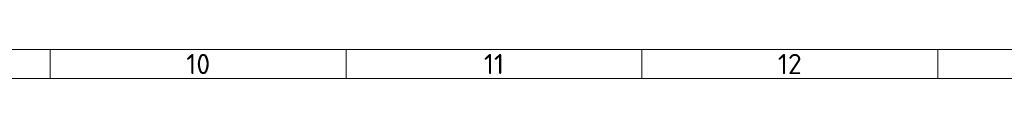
# Model space of a CAD drawing. Header units: millimetres. Extents: x 5 to 836, y 5 to 589.
# Tile 4 of 11: x 467 to 637, y 5 to 10. Entities that reach past the tile are written whole.
import ezdxf

# ---------------------------------------------------------------- set-up
doc = ezdxf.new("R2010")
doc.units = ezdxf.units.MM
doc.layers.add('Rahmen (ISO)', color=7, linetype='Continuous', lineweight=70)
doc.styles.add('Notiztext (ISO)', font='isocpeur.ttf')

# ---------------------------------------------------------------- blocks, each defined once
blk = doc.blocks.new('Ränder Basler-A1')
at = {"layer": 'Rahmen (ISO)', "lineweight": 18}
for p, q in [((10, 10), (831, 10)), ((471.81, 10), (471.81, 5)), ((523.13, 10), (523.13, 5)), ((574.44, 10), (574.44, 5)), ((625.75, 10), (625.75, 5))]:
    blk.add_line(p, q, dxfattribs=at)
at = {"layer": 'Rahmen (ISO)', "color": 7, "lineweight": 18}
blk.add_line((5, 5), (836, 5), dxfattribs=at)
at = {"layer": 'Rahmen (ISO)', "char_height": 3.5, "attachment_point": 5, "style": 'Notiztext (ISO)'}
for s, insert in [('\\fISOCPEUR|b0|i0;10', (497.47, 7.5)), ('\\fISOCPEUR|b0|i0;11', (548.78, 7.5)), ('\\fISOCPEUR|b0|i0;12', (600.09, 7.5))]:
    blk.add_mtext(s, dxfattribs=dict(at, insert=insert))

msp = doc.modelspace()

# ---------------------------------------------------------------- block references
msp.add_blockref('Ränder Basler-A1', (0, 0))

doc.saveas('drawing.dxf')
